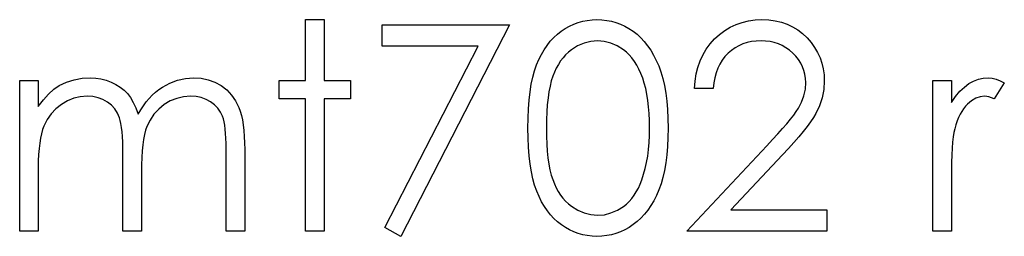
# Model space of a CAD drawing. Header units: inches. Extents: x 0.1 to 87.3, y 0.1 to 33.9.
# Tile 132 of 174: x 51.41 to 52.006, y 23.152 to 23.284. Entities that reach past the tile are written whole.
import ezdxf

# ---------------------------------------------------------------- set-up
doc = ezdxf.new("R2010")
doc.units = ezdxf.units.IN
doc.header["$MEASUREMENT"] = 0

msp = doc.modelspace()

# ---------------------------------------------------------------- linework, layer by layer
at = {"color": 7, "linetype": 'Continuous', "flags": 128}
for points in [[(51.58329, 23.28371), (51.59451, 23.28371), (51.59451, 23.28371), (51.59451, 23.24685), (51.59451, 23.24685), (51.61054, 23.24685), (51.61054, 23.24685), (51.61054, 23.23563), (51.61054, 23.23563), (51.59451, 23.23563), (51.59451, 23.23563), (51.59451, 23.1555), (51.59451, 23.1555), (51.58329, 23.1555), (51.58329, 23.1555), (51.58329, 23.23563), (51.58329, 23.23563), (51.56727, 23.23563), (51.56727, 23.23563), (51.56727, 23.24685), (51.56727, 23.24685), (51.58329, 23.24685), (51.58329, 23.24685), (51.58329, 23.28371)], [(51.62977, 23.2805), (51.70669, 23.2805), (51.70669, 23.2805), (51.64098, 23.1523), (51.64098, 23.1523), (51.63129, 23.15763), (51.63129, 23.15763), (51.68771, 23.26768), (51.68771, 23.26768), (51.62977, 23.26768), (51.62977, 23.26768), (51.62977, 23.2805)], [(51.7179, 23.21795), (51.71798, 23.22396), (51.71823, 23.22962), (51.71866, 23.23496), (51.71923, 23.23991), (51.71996, 23.24452), (51.72089, 23.24878), (51.72196, 23.25268), (51.72319, 23.25624), (51.72457, 23.25952), (51.7261, 23.2626), (51.72777, 23.26545), (51.72958, 23.26813), (51.7315, 23.27059), (51.73356, 23.27284), (51.73576, 23.27487), (51.73811, 23.27672), (51.74057, 23.27835), (51.7431, 23.27978), (51.74568, 23.28098), (51.74836, 23.28196), (51.75109, 23.28273), (51.75389, 23.28328), (51.75674, 23.28361), (51.7597, 23.28371), (51.7597, 23.28371), (51.76268, 23.28361), (51.76561, 23.28328), (51.76844, 23.28273), (51.77122, 23.28196), (51.77392, 23.28098), (51.77655, 23.27978), (51.77913, 23.27835), (51.78161, 23.2767), (51.78399, 23.27484), (51.78627, 23.27274), (51.78839, 23.27044), (51.7904, 23.26793), (51.79228, 23.26518), (51.79403, 23.26222), (51.79563, 23.25904), (51.79713, 23.25564), (51.79846, 23.25198), (51.79964, 23.24803), (51.80061, 23.24377), (51.80142, 23.23921), (51.80204, 23.23435), (51.80249, 23.22917), (51.80274, 23.22371), (51.80284, 23.21795), (51.80284, 23.21795), (51.80274, 23.21222), (51.80249, 23.20679), (51.80204, 23.20163), (51.80144, 23.19679), (51.80064, 23.19226), (51.79966, 23.18803), (51.79854, 23.18407), (51.79721, 23.18044), (51.79573, 23.17706), (51.79413, 23.17391), (51.7924, 23.17095), (51.79052, 23.1682), (51.78852, 23.16567), (51.78637, 23.16337), (51.78409, 23.16126), (51.78168, 23.15938), (51.77918, 23.15773), (51.7766, 23.15628), (51.77395, 23.15508), (51.77124, 23.15408), (51.76846, 23.1533), (51.76561, 23.15275), (51.76268, 23.1524), (51.7597, 23.1523), (51.7597, 23.1523), (51.75674, 23.1524), (51.75389, 23.15272), (51.75109, 23.15327), (51.74838, 23.15403), (51.74573, 23.15498), (51.74315, 23.15618), (51.74064, 23.15758), (51.73821, 23.15918), (51.73589, 23.16101), (51.73368, 23.16304), (51.73163, 23.16529), (51.7297, 23.16777), (51.7279, 23.17043), (51.72622, 23.17331), (51.72467, 23.17641), (51.72327, 23.17972), (51.72201, 23.1833), (51.72091, 23.18723), (51.72001, 23.19151), (51.71926, 23.19612), (51.71866, 23.20105), (51.71823, 23.20636), (51.71798, 23.21199), (51.71791, 23.21795)], [(51.83009, 23.24204), (51.81887, 23.24204), (51.81887, 23.24204), (51.81917, 23.2465), (51.81982, 23.25076), (51.8208, 23.25479), (51.82215, 23.25864), (51.82383, 23.26227), (51.82585, 23.26573), (51.82823, 23.26896), (51.83096, 23.27199), (51.83394, 23.27474), (51.83712, 23.27712), (51.84045, 23.27913), (51.84393, 23.28078), (51.84761, 23.28206), (51.85145, 23.28298), (51.85545, 23.28353), (51.85963, 23.28371), (51.85963, 23.28371), (51.86374, 23.28353), (51.86767, 23.28301), (51.87138, 23.28216), (51.87491, 23.28095), (51.87821, 23.27938), (51.88132, 23.27747), (51.88425, 23.27524), (51.88695, 23.27264), (51.88941, 23.26981), (51.89151, 23.26686), (51.89331, 23.26378), (51.89479, 23.2606), (51.89592, 23.25727), (51.89674, 23.25381), (51.89722, 23.25025), (51.89739, 23.24655), (51.89739, 23.24655), (51.89707, 23.24134), (51.89609, 23.23631), (51.89449, 23.23145), (51.89221, 23.22674), (51.89076, 23.22434), (51.88901, 23.22171), (51.88695, 23.21888), (51.8846, 23.21587), (51.88192, 23.21262), (51.87896, 23.20919), (51.87568, 23.20556), (51.8721, 23.2017), (51.8721, 23.2017), (51.84083, 23.16832), (51.84083, 23.16832), (51.899, 23.16832), (51.899, 23.16832), (51.899, 23.1555), (51.899, 23.1555), (51.81406, 23.1555), (51.81406, 23.1555), (51.86254, 23.20724), (51.86254, 23.20724), (51.86607, 23.21094), (51.86927, 23.2144), (51.87215, 23.2176), (51.87471, 23.22056), (51.87694, 23.22329), (51.87886, 23.22574), (51.88044, 23.22797), (51.88172, 23.22995), (51.88367, 23.2337), (51.88507, 23.23756), (51.8859, 23.24149), (51.88618, 23.24555), (51.88618, 23.24555), (51.88605, 23.2481), (51.88568, 23.25056), (51.88507, 23.25291), (51.88422, 23.25519), (51.8831, 23.25739), (51.88174, 23.25947), (51.88017, 23.26147), (51.87831, 23.2634), (51.87629, 23.26515), (51.87416, 23.26668), (51.87193, 23.26796), (51.86957, 23.26901), (51.8671, 23.26984), (51.86454, 23.27041), (51.86186, 23.27076), (51.85906, 23.27089), (51.85906, 23.27089), (51.85613, 23.27076), (51.85332, 23.27041), (51.85064, 23.26981), (51.84809, 23.26898), (51.84566, 23.26793), (51.84336, 23.26663), (51.84118, 23.26508), (51.83913, 23.2633), (51.83725, 23.26132), (51.8356, 23.25914), (51.83414, 23.25676), (51.83289, 23.25421), (51.83186, 23.25146), (51.83106, 23.2485), (51.83046, 23.24537), (51.83009, 23.24204)], [(51.72912, 23.218), (51.72918, 23.21299), (51.72938, 23.20829), (51.72968, 23.20388), (51.73008, 23.19982), (51.73063, 23.19607), (51.73128, 23.19261), (51.73205, 23.18948), (51.73296, 23.18668), (51.73398, 23.1841), (51.73511, 23.18169), (51.73634, 23.17944), (51.73769, 23.17736), (51.73917, 23.17543), (51.74074, 23.17366), (51.74245, 23.17205), (51.74425, 23.1706), (51.74806, 23.1682), (51.75196, 23.1665), (51.75597, 23.16547), (51.76007, 23.16512), (51.76007, 23.16512), (51.76421, 23.16544), (51.76821, 23.16647), (51.77207, 23.16812), (51.7758, 23.17048), (51.77758, 23.1719), (51.77923, 23.17348), (51.78078, 23.17526), (51.78224, 23.17719), (51.78356, 23.17927), (51.78479, 23.18154), (51.78589, 23.18397), (51.78689, 23.18658), (51.78689, 23.18658), (51.78799, 23.18993), (51.78897, 23.19344), (51.78977, 23.19712), (51.79045, 23.20095), (51.79095, 23.20496), (51.79132, 23.20914), (51.79155, 23.2135), (51.79163, 23.218), (51.79163, 23.218), (51.79155, 23.22251), (51.79137, 23.22682), (51.79102, 23.2309), (51.79057, 23.23478), (51.78997, 23.23846), (51.78927, 23.24192), (51.78839, 23.24517), (51.78742, 23.24823), (51.78632, 23.25108), (51.78511, 23.25371), (51.78381, 23.25616), (51.78241, 23.25842), (51.78091, 23.26047), (51.77928, 23.26232), (51.77758, 23.26398), (51.77577, 23.26543), (51.77199, 23.26781), (51.76814, 23.26954), (51.76416, 23.27054), (51.76007, 23.27089), (51.76007, 23.27089), (51.75594, 23.27054), (51.75191, 23.26954), (51.74803, 23.26781), (51.74425, 23.26543), (51.74245, 23.264), (51.74077, 23.2624), (51.73919, 23.26062), (51.73774, 23.25869), (51.73639, 23.25661), (51.73513, 23.25436), (51.73401, 23.25196), (51.73298, 23.24938), (51.73208, 23.24657), (51.7313, 23.24344), (51.73063, 23.24001), (51.7301, 23.23623), (51.72968, 23.23215), (51.72938, 23.22777), (51.72918, 23.22304), (51.72913, 23.218)], [(51.41021, 23.24685), (51.42143, 23.24685), (51.42143, 23.24685), (51.42143, 23.23097), (51.42143, 23.23097), (51.42454, 23.23508), (51.42769, 23.23859), (51.43087, 23.24149), (51.4341, 23.24382), (51.4341, 23.24382), (51.43864, 23.24585), (51.44329, 23.2473), (51.44805, 23.24815), (51.45293, 23.24845), (51.45293, 23.24845), (51.45624, 23.24828), (51.45944, 23.2478), (51.46257, 23.24697), (51.4656, 23.24582), (51.46848, 23.2444), (51.47106, 23.24277), (51.47339, 23.24091), (51.47542, 23.23884), (51.47725, 23.23643), (51.47897, 23.23355), (51.48055, 23.23022), (51.482, 23.22639), (51.482, 23.22639), (51.48351, 23.22902), (51.48511, 23.23147), (51.48681, 23.23378), (51.48859, 23.23591), (51.49047, 23.23788), (51.49242, 23.23969), (51.49447, 23.24134), (51.49663, 23.24282), (51.50109, 23.24527), (51.50574, 23.24705), (51.51053, 23.2481), (51.51551, 23.24845), (51.51551, 23.24845), (51.52009, 23.24815), (51.5244, 23.24727), (51.52843, 23.24577), (51.53218, 23.24369), (51.53557, 23.24109), (51.5385, 23.23801), (51.54095, 23.23448), (51.54293, 23.23045), (51.54375, 23.22819), (51.54445, 23.22567), (51.54506, 23.22289), (51.54556, 23.21983), (51.54593, 23.21653), (51.54621, 23.21294), (51.54638, 23.20909), (51.54643, 23.20498), (51.54643, 23.20498), (51.54643, 23.1555), (51.54643, 23.1555), (51.53521, 23.1555), (51.53521, 23.1555), (51.53521, 23.20503), (51.53521, 23.20503), (51.53519, 23.20854), (51.53509, 23.21177), (51.53491, 23.2147), (51.53469, 23.21735), (51.53439, 23.21971), (51.53401, 23.22178), (51.53359, 23.22359), (51.53309, 23.22509), (51.53183, 23.22769), (51.53021, 23.23005), (51.5282, 23.2321), (51.52582, 23.2339), (51.52315, 23.23536), (51.52019, 23.23641), (51.51701, 23.23703), (51.51356, 23.23723), (51.51356, 23.23723), (51.50932, 23.23693), (51.50529, 23.23598), (51.50141, 23.23443), (51.49773, 23.23223), (51.49437, 23.22952), (51.49152, 23.22639), (51.48914, 23.22284), (51.48724, 23.21888), (51.48646, 23.21663), (51.48579, 23.21402), (51.48523, 23.21107), (51.48476, 23.20776), (51.48441, 23.20411), (51.48413, 23.2001), (51.48398, 23.19574), (51.48393, 23.19103), (51.48393, 23.19103), (51.48393, 23.1555), (51.48393, 23.1555), (51.47271, 23.1555), (51.47271, 23.1555), (51.47271, 23.20195), (51.47271, 23.20195), (51.47269, 23.20588), (51.47259, 23.20951), (51.47241, 23.21279), (51.47219, 23.21575), (51.47189, 23.21838), (51.47154, 23.22066), (51.47111, 23.22264), (51.47061, 23.22426), (51.46938, 23.22707), (51.46776, 23.22957), (51.46573, 23.23178), (51.46332, 23.23368), (51.46062, 23.23523), (51.45764, 23.23636), (51.45444, 23.23701), (51.45098, 23.23723), (51.45098, 23.23723), (51.44692, 23.23693), (51.44299, 23.23601), (51.43919, 23.23448), (51.43553, 23.23235), (51.43217, 23.2297), (51.42927, 23.22662), (51.42684, 23.22314), (51.42489, 23.2192), (51.42409, 23.217), (51.42339, 23.21455), (51.42278, 23.21179), (51.42231, 23.20876), (51.42191, 23.20548), (51.42166, 23.2019), (51.42148, 23.19807), (51.42143, 23.19394), (51.42143, 23.19394), (51.42143, 23.1555), (51.42143, 23.1555), (51.41021, 23.1555), (51.41021, 23.1555), (51.41021, 23.24685)], [(51.9631, 23.24685), (51.97432, 23.24685), (51.97432, 23.24685), (51.97432, 23.2334), (51.97432, 23.2334), (51.97687, 23.23711), (51.9795, 23.24026), (51.98218, 23.24284), (51.98493, 23.2449), (51.98776, 23.24645), (51.99067, 23.24758), (51.9936, 23.24823), (51.9966, 23.24845), (51.9966, 23.24845), (51.99893, 23.24825), (52.00134, 23.24768), (52.00381, 23.2467), (52.00637, 23.24532), (52.00637, 23.24532), (52.00021, 23.23561), (52.00021, 23.23561), (51.99858, 23.23631), (51.99708, 23.23683), (51.9957, 23.23713), (51.99447, 23.23723), (51.99447, 23.23723), (51.9918, 23.23693), (51.98914, 23.23603), (51.98656, 23.23453), (51.98401, 23.23243), (51.98278, 23.23115), (51.98163, 23.2297), (51.98058, 23.22809), (51.97958, 23.22632), (51.97865, 23.22436), (51.9778, 23.22226), (51.97702, 23.21998), (51.97632, 23.21755), (51.97632, 23.21755), (51.97584, 23.21537), (51.97544, 23.21269), (51.97509, 23.20951), (51.97482, 23.20583), (51.97459, 23.20168), (51.97444, 23.19702), (51.97434, 23.19186), (51.97432, 23.1862), (51.97432, 23.1862), (51.97432, 23.1555), (51.97432, 23.1555), (51.9631, 23.1555), (51.9631, 23.1555), (51.9631, 23.24685)]]:
    msp.add_lwpolyline(points, dxfattribs=at)

doc.saveas('drawing.dxf')
